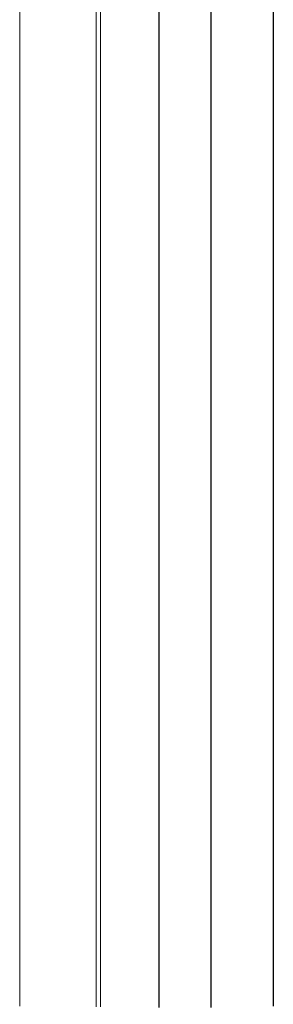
# Model space of a CAD drawing. Header units: millimetres. Extents: x 17 to 414, y 5 to 292.
# Tile 14 of 53: x 206 to 210, y 26 to 42. Entities that reach past the tile are written whole.
import ezdxf

# ---------------------------------------------------------------- set-up
doc = ezdxf.new("R2010")
doc.units = ezdxf.units.MM

msp = doc.modelspace()

# ---------------------------------------------------------------- linework, layer by layer
at = {"color": 7, "linetype": 'Continuous', "lineweight": 25}
for p, q in [((208.218, 104.911), (208.218, 25.767)), ((210.062, 105.015), (210.062, 25.784)), ((209.062, 25.767), (209.062, 104.892))]:
    msp.add_line(p, q, dxfattribs=at)
at = {"color": 8, "linetype": 'Continuous', "lineweight": 18}
for p, q in [((207.206, 84.845), (207.206, 25.776)), ((207.276, 84.845), (207.276, 25.775)), ((205.973, 53.881), (205.973, 25.784))]:
    msp.add_line(p, q, dxfattribs=at)

doc.saveas('drawing.dxf')
